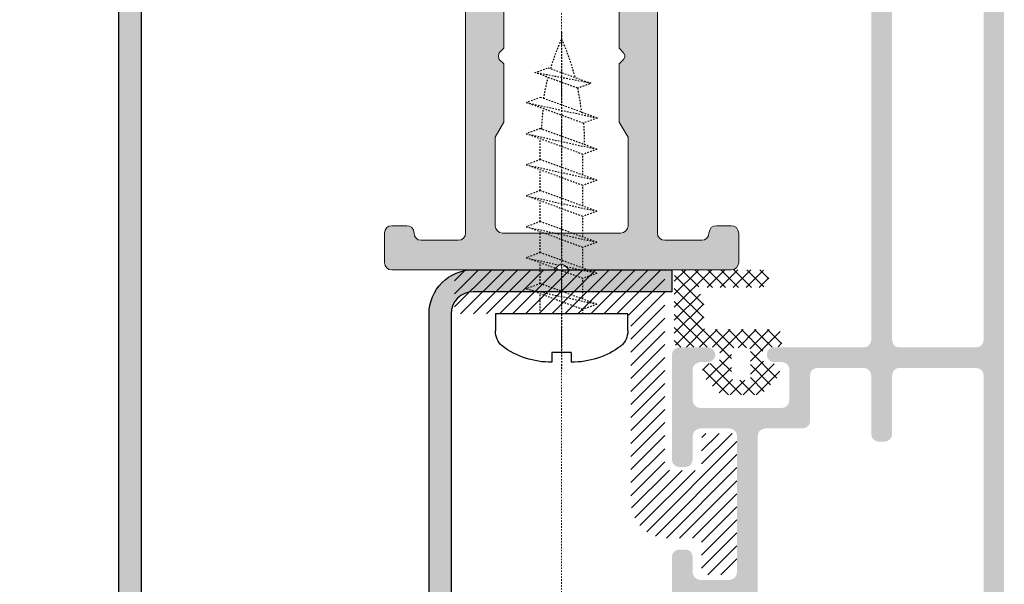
# Model space of a CAD drawing. Header units: millimetres. Extents: x -226731 to 126254, y -16359 to 60195.
# Tile 11 of 256: x -161505 to -161439, y 10538 to 10577. Entities that reach past the tile are written whole.
import ezdxf

# ---------------------------------------------------------------- set-up
doc = ezdxf.new("R2010")
doc.units = ezdxf.units.MM
doc.header["$LTSCALE"] = 0.1
doc.header["$MEASUREMENT"] = 0
doc.linetypes.add('CENTER', pattern=[2, 1.25, -0.25, 0.25, -0.25])
doc.linetypes.add('HIDDEN', pattern=[0.375, 0.25, -0.125])
for name, color, linetype, lineweight in [('01. Aluminium (Main Structure)', 6, 'Continuous', 5), ('0_CCE_ FF_SIDE WALL SPRINKLER', 6, 'Continuous', 0), ('2_Centerline', 1, 'CENTER', 15), ('3_Hatch', 8, 'Continuous', 0), ('SPRINKLER COVERAGE AREA', 1, 'Continuous', 9)]:
    doc.layers.add(name, color=color, linetype=linetype, lineweight=lineweight)
for name, color, linetype in [('CENTER LINE', 8, 'CENTER'), ('DRY WALL LINE', 1, 'Continuous'), ('FIRE FIGHTING SERVICES', 5, 'Continuous'), ('HARDWARES', 7, 'Continuous')]:
    doc.layers.add(name, color=color, linetype=linetype)
doc.layers.add('Glass in Section', color=7, linetype='Continuous', true_color=0x3affff)

# ---------------------------------------------------------------- blocks, each defined once
blk = doc.blocks.new('A$C23054C9A')
at = {"layer": '3_Hatch'}
h = blk.add_hatch(color=8, dxfattribs=at)
h.dxf.hatch_style = 1
h.paths.add_polyline_path([(10.36235835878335, 60.5273725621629), (10.36235835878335, 25.99274578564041), (10.32502586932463, 25.82786062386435), (10.21613944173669, 25.645346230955), (10.03258803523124, 25.53542278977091), (9.850073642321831, 25.51675654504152), (4.654635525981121, 25.51675654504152), (4.453454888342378, 25.53542278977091), (4.289606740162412, 25.645346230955), (4.197312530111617, 25.82786062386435), (4.16101705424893, 25.99274578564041), (4.16101705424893, 60.5273725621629), (4.197312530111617, 60.71092396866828), (4.289606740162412, 60.87477211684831), (4.453454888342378, 60.98469555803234), (4.654635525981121, 61.02202804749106), (9.850073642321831, 61.02202804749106), (10.03258803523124, 60.98469555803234), (10.21613944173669, 60.87477211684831), (10.32502586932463, 60.71092396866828)], flags=16)
h.paths.add_polyline_path([(4.16101705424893, 5.890237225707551), (4.106055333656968, 6.091417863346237), (3.996131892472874, 6.256303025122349), (3.84991297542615, 6.366226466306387), (3.648732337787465, 6.402521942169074), (3.246371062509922, 6.402521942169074), (3.063856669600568, 6.366226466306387), (2.898971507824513, 6.256303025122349), (2.789048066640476, 6.091417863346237), (2.752752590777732, 5.890237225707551), (2.752752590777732, 1.902919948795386), (2.69779087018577, 1.701739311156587), (2.587867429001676, 1.536854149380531), (2.441648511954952, 1.426930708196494), (2.240467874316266, 1.408264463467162), (-4.454491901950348, 1.408264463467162), (-4.637006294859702, 1.426930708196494), (-4.801891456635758, 1.536854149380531), (-4.911814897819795, 1.701739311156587), (-4.948110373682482, 1.902919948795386), (-4.948110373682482, 19.49896664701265), (-4.911814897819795, 19.70014728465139), (-4.801891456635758, 19.84636620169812), (-4.637006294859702, 19.95628964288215), (-4.454491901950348, 20.01125136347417), (-1.893068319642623, 20.01125136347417), (-1.710553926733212, 20.04754683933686), (-1.545668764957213, 20.15747028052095), (-1.435745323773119, 20.32235544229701), (-1.399449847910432, 20.50486983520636), (-1.399449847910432, 23.59620736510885), (-1.380783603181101, 23.7973880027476), (-1.271897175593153, 23.96227316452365), (-1.088345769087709, 24.07219660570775), (-0.88716513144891, 24.10849208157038), (2.240467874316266, 24.10849208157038), (2.441648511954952, 24.07219660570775), (2.587867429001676, 23.96227316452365), (2.69779087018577, 23.7973880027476), (2.752752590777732, 23.59620736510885), (2.752752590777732, 19.60889008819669), (2.789048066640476, 19.40770945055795), (2.898971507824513, 19.26149053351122), (3.063856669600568, 19.15156709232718), (3.246371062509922, 19.11527161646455), (3.648732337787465, 19.11527161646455), (3.84991297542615, 19.15156709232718), (3.996131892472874, 19.26149053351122), (4.106055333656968, 19.40770945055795), (4.16101705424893, 19.60889008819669), (4.16101705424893, 23.59620736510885), (4.197312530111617, 23.7973880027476), (4.289606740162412, 23.96227316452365), (4.453454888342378, 24.07219660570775), (4.654635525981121, 24.10849208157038), (9.850073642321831, 24.10849208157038), (10.03258803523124, 24.07219660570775), (10.21613944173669, 23.96227316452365), (10.32502586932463, 23.7973880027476), (10.36235835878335, 23.59620736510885), (10.36235835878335, 1.902919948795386), (10.32502586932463, 1.701739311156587), (10.21613944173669, 1.536854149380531), (10.03258803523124, 1.426930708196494), (9.850073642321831, 1.408264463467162), (4.654635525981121, 1.408264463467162), (4.453454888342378, 1.426930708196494), (4.289606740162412, 1.536854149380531), (4.197312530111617, 1.701739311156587), (4.16101705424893, 1.902919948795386)], flags=16)
h.paths.add_polyline_path([(-6.045270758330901, 4.536934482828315), (-6.35637483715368, 4.225830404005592), (-6.35637483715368, 1.902919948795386), (-6.3937073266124, 1.701739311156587), (-6.502593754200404, 1.536854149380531), (-6.667478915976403, 1.426930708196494), (-6.868659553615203, 1.408264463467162), (-9.246531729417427, 1.408264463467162), (-9.447712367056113, 1.426930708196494), (-9.593931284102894, 1.536854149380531), (-9.70385472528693, 1.701739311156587), (-9.75881644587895, 1.902919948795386), (-9.75881644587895, 2.506461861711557), (-9.795111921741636, 2.688976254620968), (-9.905035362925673, 2.853861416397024), (-10.06992052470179, 2.963784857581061), (-10.25243491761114, 3.000080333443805), (-10.45361555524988, 2.963784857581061), (-10.61850071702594, 2.853861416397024), (-10.72842415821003, 2.688976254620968), (-10.76471963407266, 2.506461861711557), (-10.76471963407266, 0.493618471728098), (-10.72842415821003, 0.3111040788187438), (-10.61850071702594, 0.1462189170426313), (-10.45361555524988, 0.03629547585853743), (-10.25243491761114, -4.035882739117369e-12), (10.25243491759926, -4.035882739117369e-12), (10.453615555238, -0.05496172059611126), (10.59983447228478, -0.1648851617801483), (10.70975791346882, -0.3111040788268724), (10.76471963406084, -0.512284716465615), (10.76471963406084, -1.518187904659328), (10.80101510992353, -1.700702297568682), (10.89227230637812, -1.865587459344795), (11.05715746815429, -1.975510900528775), (11.25833810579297, -1.99314013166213), (11.44085249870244, -1.975510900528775), (11.6057376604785, -1.865587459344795), (11.71566110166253, -1.700702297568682), (11.75195657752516, -1.518187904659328), (11.75195657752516, 61.91800779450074), (11.71566110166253, 62.11918843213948), (11.6057376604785, 62.28407359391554), (11.44085249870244, 62.39296002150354), (11.25833810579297, 62.41162626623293), (-1.746849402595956, 62.41162626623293), (-1.948030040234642, 62.39296002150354), (-2.094248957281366, 62.28407359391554), (-2.20417239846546, 62.11918843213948), (-2.259134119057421, 61.91800779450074), (-2.259134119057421, 61.5156465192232), (-2.20417239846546, 61.3507613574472), (-2.094248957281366, 61.16824696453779), (-1.948030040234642, 61.05832352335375), (-1.746849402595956, 61.02202804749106), (2.240467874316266, 61.02202804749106), (2.441648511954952, 60.98469555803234), (2.587867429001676, 60.87477211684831), (2.69779087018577, 60.71092396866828), (2.752752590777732, 60.5273725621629), (2.752752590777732, 25.99274578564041), (2.69779087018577, 25.82786062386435), (2.587867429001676, 25.645346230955), (2.441648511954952, 25.53542278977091), (2.240467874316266, 25.51675654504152), (-3.832283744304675, 25.51675654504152), (-3.997168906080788, 25.48046106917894), (-4.088426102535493, 25.42549934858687), (-4.179683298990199, 25.37053762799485), (-4.23464501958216, 25.29794667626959), (-4.289606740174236, 25.22431871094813), (-4.308272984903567, 25.13306151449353), (-4.325902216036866, 25.05943354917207), (-4.325902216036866, 24.96817635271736), (-4.308272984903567, 24.87691915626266), (-4.289606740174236, 24.78566195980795), (-4.23464501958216, 24.7120339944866), (-4.179683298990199, 24.63944304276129), (-4.088426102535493, 24.58448132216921), (-3.997168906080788, 24.54818584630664), (-3.88724546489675, 24.51085335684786), (-3.302369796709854, 24.51085335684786), (-3.101189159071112, 24.4558916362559), (-2.953933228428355, 24.34700520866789), (-2.84504680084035, 24.19974927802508), (-2.807714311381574, 23.99856864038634), (-2.807714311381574, 21.9141713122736), (-2.84504680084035, 21.71299067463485), (-2.953933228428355, 21.5481055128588), (-3.101189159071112, 21.43818207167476), (-3.302369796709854, 21.40188659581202), (-8.86283669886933, 21.40188659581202), (-9.045351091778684, 21.43818207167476), (-9.21023625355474, 21.5481055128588), (-9.320159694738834, 21.71299067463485), (-9.356455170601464, 21.9141713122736), (-9.356455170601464, 23.99856864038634), (-9.320159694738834, 24.19974927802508), (-9.21023625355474, 24.34700520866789), (-9.045351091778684, 24.4558916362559), (-8.86283669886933, 24.51085335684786), (-8.331885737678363, 24.51085335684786), (-8.130705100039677, 24.54818584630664), (-7.984486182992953, 24.65707227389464), (-7.874562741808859, 24.80432820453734), (-7.819601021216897, 25.00550884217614), (-7.874562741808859, 25.20668947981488), (-7.984486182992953, 25.35290839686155), (-8.130705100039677, 25.46283183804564), (-8.331885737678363, 25.51675654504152), (-10.25243491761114, 25.51675654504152), (-10.45361555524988, 25.46283183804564), (-10.61850071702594, 25.35290839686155), (-10.72842415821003, 25.20668947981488), (-10.76471963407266, 25.00550884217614), (-10.76471963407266, 17.9081877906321), (-10.72842415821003, 17.70700715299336), (-10.61850071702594, 17.54212199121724), (-10.45361555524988, 17.43219855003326), (-10.25243491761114, 17.39590307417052), (-9.868739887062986, 17.39590307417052), (-9.667559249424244, 17.43219855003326), (-9.48504485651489, 17.54212199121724), (-9.41141689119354, 17.70700715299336), (-9.356455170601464, 17.9081877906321), (-9.356455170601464, 19.49896664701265), (-9.320159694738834, 19.70014728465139), (-9.21023625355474, 19.84636620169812), (-9.045351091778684, 19.95628964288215), (-8.86283669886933, 20.01125136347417), (-6.868659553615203, 20.01125136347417), (-6.667478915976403, 19.95628964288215), (-6.502593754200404, 19.84636620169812), (-6.3937073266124, 19.70014728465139), (-6.35637483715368, 19.49896664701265), (-6.35637483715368, 10.24362030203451), (-6.3937073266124, 10.06110590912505), (-6.502593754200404, 9.896220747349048), (-6.667478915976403, 9.786297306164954), (-6.868659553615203, 9.731335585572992), (-8.86283669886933, 9.731335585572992), (-9.045351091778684, 9.786297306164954), (-9.21023625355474, 9.896220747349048), (-9.320159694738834, 10.06110590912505), (-9.356455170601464, 10.24362030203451), (-9.356455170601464, 11.30448521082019), (-9.41141689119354, 11.4869996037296), (-9.48504485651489, 11.65188476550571), (-9.667559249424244, 11.76180820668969), (-9.868739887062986, 11.79810368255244), (-10.25243491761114, 11.79810368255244), (-10.45361555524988, 11.76180820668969), (-10.61850071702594, 11.65188476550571), (-10.72842415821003, 11.4869996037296), (-10.76471963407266, 11.30448521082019), (-10.76471963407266, 6.987397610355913), (-10.74709040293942, 6.859844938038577), (-10.70975791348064, 6.768587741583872), (-10.65479619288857, 6.694959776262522), (-10.59983447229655, 6.639998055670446), (-10.54590976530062, 6.585036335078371), (-10.47228179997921, 6.548740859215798), (-10.39865383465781, 6.512445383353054), (-10.32606288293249, 6.493779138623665), (-10.25243491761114, 6.493779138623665), (-10.16117772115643, 6.493779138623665), (-10.08858676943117, 6.530074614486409), (-10.01495880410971, 6.567407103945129), (-9.941330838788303, 6.603702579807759), (-9.887406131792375, 6.676293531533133), (-9.8324444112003, 6.74992149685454), (-9.75881644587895, 6.987397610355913), (-9.75881644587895, 7.590939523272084), (-9.70385472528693, 7.792120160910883), (-9.593931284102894, 7.957005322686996), (-9.447712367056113, 8.066928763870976), (-9.246531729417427, 8.085595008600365), (-6.868659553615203, 8.085595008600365), (-6.667478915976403, 8.066928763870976), (-6.502593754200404, 7.957005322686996), (-6.3937073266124, 7.792120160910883), (-6.35637483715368, 7.590939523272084), (-6.35637483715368, 5.268029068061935), (-6.045270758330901, 4.956924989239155), (-5.954013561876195, 4.829372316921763), (-5.954013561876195, 4.664487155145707)])
blk = doc.blocks.new('A$C768C5112')
at = {"layer": '3_Hatch'}
h = blk.add_hatch(color=8, dxfattribs=at)
h.dxf.hatch_style = 1
h.paths.add_polyline_path([(-4.223506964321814, -41.98522546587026), (-3.912497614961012, -41.67421611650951), (-3.912497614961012, -37.70677351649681), (-4.498231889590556, -36.68251605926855), (-4.498231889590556, -2.487038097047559), (-4.461947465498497, -2.304579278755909), (-4.352057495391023, -2.139744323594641), (-4.205883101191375, -2.029854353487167), (-4.004763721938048, -1.993569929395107), (4.004763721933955, -1.993569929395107), (4.188259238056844, -2.029854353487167), (4.35205749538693, -2.139744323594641), (4.461947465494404, -2.304579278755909), (4.516892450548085, -2.487038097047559), (4.516892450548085, -36.68251605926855), (3.894873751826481, -37.70677351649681), (3.894873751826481, -41.67421611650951), (4.205883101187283, -41.98522546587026), (4.297112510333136, -42.13139986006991), (4.297112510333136, -42.27757425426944), (4.205883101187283, -42.42374864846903), (3.894873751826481, -42.71713413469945), (3.894873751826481, -46.6845767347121), (4.516892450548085, -47.70883419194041), (4.516892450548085, -53.70716784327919), (4.461947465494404, -53.8896266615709), (4.35205749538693, -54.05446161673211), (4.188259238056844, -54.16435158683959), (4.004763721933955, -54.2006360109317), (-4.004763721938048, -54.2006360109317), (-4.205883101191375, -54.16435158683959), (-4.352057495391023, -54.05446161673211), (-4.461947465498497, -53.8896266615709), (-4.498231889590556, -53.70716784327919), (-4.498231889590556, -47.70883419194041), (-3.912497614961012, -46.6845767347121), (-3.912497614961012, -42.71713413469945), (-4.223506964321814, -42.42374864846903), (-4.278451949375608, -42.27757425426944), (-4.278451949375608, -42.13139986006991)], flags=16)
h.paths.add_polyline_path([(10.03938179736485, -54.01714049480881), (9.984436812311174, -54.2006360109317), (9.965776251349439, -54.38309482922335), (9.856922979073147, -54.54792978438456), (9.692088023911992, -54.65781975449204), (9.509629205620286, -54.69410417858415), (7.003930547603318, -54.69410417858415), (6.821471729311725, -54.65781975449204), (6.637976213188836, -54.54792978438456), (6.528086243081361, -54.38309482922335), (6.510462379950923, -54.2006360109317), (6.510462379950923, -2.487038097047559), (6.528086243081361, -2.304579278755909), (6.637976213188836, -2.139744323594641), (6.821471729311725, -2.029854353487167), (7.003930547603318, -1.993569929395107), (11.88677733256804, -1.993569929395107), (12.17912612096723, -1.682560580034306), (12.32530051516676, -1.591331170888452), (12.47147490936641, -1.591331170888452), (12.59898874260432, -1.682560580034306), (12.92865865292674, -1.993569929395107), (27.50255676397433, -1.993569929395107), (27.68605228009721, -2.029854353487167), (27.86851109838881, -2.139744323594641), (27.95974050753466, -2.304579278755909), (27.99602493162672, -2.487038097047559), (27.99602493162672, -6.985269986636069), (27.95974050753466, -7.186389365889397), (27.86851109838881, -7.351224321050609), (27.68605228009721, -7.461114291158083), (27.50255676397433, -7.497398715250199), (18.81710233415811, -7.497398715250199), (18.61598295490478, -7.533683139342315), (18.45114799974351, -7.64357310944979), (18.34125802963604, -7.808408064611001), (18.30497360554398, -8.009527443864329), (18.30497360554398, -13.47707180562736), (18.34125802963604, -13.67819118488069), (18.45114799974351, -13.86065000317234), (18.61598295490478, -13.95291611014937), (18.81710233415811, -13.98920053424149), (21.79760859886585, -13.98920053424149), (21.99872797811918, -13.95291611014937), (22.16356293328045, -13.86065000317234), (22.27241620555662, -13.67819118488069), (22.29107676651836, -13.47707180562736), (22.29107676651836, -13.00122750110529), (22.27241620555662, -12.80010812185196), (22.16356293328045, -12.65393372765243), (21.99872797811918, -12.5440437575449), (21.79760859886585, -12.49013547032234), (20.80963556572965, -12.49013547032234), (20.60851618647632, -12.4528143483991), (20.46234179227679, -12.34292437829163), (20.35245182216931, -12.19674998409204), (20.29750683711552, -11.99563060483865), (20.29750683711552, -10.00309737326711), (20.35245182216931, -9.801977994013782), (20.46234179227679, -9.655803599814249), (20.60851618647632, -9.545913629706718), (20.80963556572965, -9.49096864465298), (23.64396743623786, -9.49096864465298), (23.93735292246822, -9.179959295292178), (24.08352731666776, -9.106353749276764), (24.2297017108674, -9.106353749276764), (24.35721554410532, -9.179959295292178), (24.68688545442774, -9.49096864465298), (27.50255676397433, -9.49096864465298), (27.68605228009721, -9.545913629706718), (27.86851109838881, -9.655803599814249), (27.95974050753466, -9.801977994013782), (27.99602493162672, -10.00309737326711), (27.99602493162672, -11.99563060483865), (27.95974050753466, -12.19674998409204), (27.86851109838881, -12.34292437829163), (27.68605228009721, -12.4528143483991), (27.50255676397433, -12.49013547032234), (26.51562042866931, -12.49013547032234), (26.31450104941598, -12.5440437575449), (26.16832665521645, -12.65393372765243), (26.05843668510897, -12.80010812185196), (26.00349170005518, -13.00122750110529), (26.00349170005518, -13.47707180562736), (26.05843668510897, -13.67819118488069), (26.16832665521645, -13.86065000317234), (26.31450104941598, -13.95291611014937), (26.51562042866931, -13.98920053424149), (29.51375055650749, -13.98920053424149), (29.69724607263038, -13.95291611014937), (29.86208102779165, -13.86065000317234), (29.97093430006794, -13.67819118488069), (29.98959486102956, -13.47707180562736), (29.97093430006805, 81.00442663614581), (29.86208102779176, 81.1879221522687), (29.77966355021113, 81.24286713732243), (29.69724607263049, 81.29781212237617), (29.60549831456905, 81.3066240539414), (29.5137505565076, 81.31543598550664), (-29.51375055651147, 81.31543598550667), (-29.7148699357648, 81.2978121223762), (-29.86104432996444, 81.18792215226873), (-29.97093430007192, 81.00442663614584), (-30.00721872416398, 80.84062837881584), (-30.00721872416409, -13.47707180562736), (-29.97093430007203, -13.67819118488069), (-29.86104432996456, -13.86065000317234), (-29.71486993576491, -13.95291611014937), (-29.51375055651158, -13.98920053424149), (-26.4959231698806, -13.98920053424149), (-26.31346435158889, -13.95291611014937), (-26.14862939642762, -13.86065000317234), (-26.03873942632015, -13.67819118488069), (-26.00245500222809, -13.47707180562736), (-26.00245500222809, -13.00122750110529), (-26.03873942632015, -12.80010812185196), (-26.14862939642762, -12.65393372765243), (-26.31346435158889, -12.5440437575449), (-26.4959231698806, -12.49013547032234), (-27.52018062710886, -12.49013547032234), (-27.68501558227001, -12.4528143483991), (-27.86747440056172, -12.34292437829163), (-27.97736437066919, -12.19674998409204), (-28.01364879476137, -11.99563060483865), (-28.01364879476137, -10.00309737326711), (-27.97736437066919, -9.801977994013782), (-27.86747440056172, -9.655803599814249), (-27.68501558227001, -9.545913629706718), (-27.52018062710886, -9.49096864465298), (-24.68584875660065, -9.49096864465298), (-24.37483940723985, -9.179959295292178), (-24.24732557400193, -9.106353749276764), (-24.06383005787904, -9.106353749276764), (-23.93631622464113, -9.179959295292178), (-23.62530687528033, -9.49096864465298), (-20.80963556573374, -9.49096864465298), (-20.60851618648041, -9.545913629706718), (-20.44368123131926, -9.655803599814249), (-20.33379126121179, -9.801977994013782), (-20.29750683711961, -10.00309737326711), (-20.29750683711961, -11.99563060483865), (-20.33379126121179, -12.19674998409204), (-20.44368123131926, -12.34292437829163), (-20.60851618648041, -12.4528143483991), (-20.80963556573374, -12.49013547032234), (-21.81523246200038, -12.49013547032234), (-22.01635184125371, -12.5440437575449), (-22.16252623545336, -12.65393372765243), (-22.27241620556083, -12.80010812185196), (-22.30870062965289, -13.00122750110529), (-22.30870062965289, -13.47707180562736), (-22.27241620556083, -13.67819118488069), (-22.16252623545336, -13.86065000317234), (-22.01635184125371, -13.95291611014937), (-21.81523246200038, -13.98920053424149), (-18.79740507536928, -13.98920053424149), (-18.61494625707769, -13.95291611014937), (-18.45011130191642, -13.86065000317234), (-18.34125802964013, -13.67819118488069), (-18.30393690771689, -13.47707180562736), (-18.30393690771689, -8.009527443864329), (-18.34125802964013, -7.808408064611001), (-18.45011130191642, -7.64357310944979), (-18.61494625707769, -7.533683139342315), (-18.79740507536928, -7.497398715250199), (-27.52018062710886, -7.497398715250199), (-27.68501558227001, -7.461114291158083), (-27.86747440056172, -7.351224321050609), (-27.97736437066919, -7.186389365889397), (-28.01364879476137, -6.985269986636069), (-28.01364879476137, -2.487038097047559), (-27.97736437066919, -2.304579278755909), (-27.86747440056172, -2.139744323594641), (-27.68501558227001, -2.029854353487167), (-27.52018062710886, -1.993569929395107), (-12.92762195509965, -1.993569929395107), (-12.61764930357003, -1.682560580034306), (-12.48909877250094, -1.591331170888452), (-12.3429243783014, -1.591331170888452), (-12.17808942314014, -1.682560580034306), (-11.86708007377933, -1.993569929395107), (-7.002893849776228, -1.993569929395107), (-6.801774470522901, -2.029854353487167), (-6.655600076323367, -2.139744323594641), (-6.545710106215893, -2.304579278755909), (-6.509425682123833, -2.487038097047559), (-6.509425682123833, -54.2006360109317), (-6.545710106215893, -54.38309482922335), (-6.655600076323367, -54.54792978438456), (-6.801774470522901, -54.65781975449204), (-7.002893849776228, -54.69410417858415), (-9.508592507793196, -54.69410417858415), (-9.709711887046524, -54.65781975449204), (-9.855886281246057, -54.54792978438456), (-9.965776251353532, -54.38309482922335), (-10.0020606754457, -54.2006360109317), (-10.03834509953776, -54.01714049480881), (-10.14823506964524, -53.83468167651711), (-10.31307002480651, -53.72479170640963), (-10.4955288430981, -53.70716784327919), (-11.50216243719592, -53.70716784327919), (-11.70328181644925, -53.72479170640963), (-11.8494562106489, -53.83468167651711), (-11.95934618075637, -54.01714049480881), (-12.01325446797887, -54.2006360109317), (-12.01325446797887, -56.21182980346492), (-11.95934618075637, -56.39532531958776), (-11.8494562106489, -56.55912357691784), (-11.70328181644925, -56.66901354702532), (-11.50216243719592, -56.68767410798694), (-0.5297525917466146, -56.68767410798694), (-0.201119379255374, -56.39532531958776), (-0.07256884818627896, -56.3217197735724), (0.07360554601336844, -56.3217197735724), (0.2197799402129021, -56.39532531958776), (0.5121287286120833, -56.68767410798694), (11.50216243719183, -56.68767410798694), (11.68565795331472, -56.66901354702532), (11.8494562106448, -56.55912357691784), (11.95934618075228, -56.39532531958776), (12.01429116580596, -56.21182980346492), (12.01429116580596, -54.2006360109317), (11.95934618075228, -54.01714049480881), (11.8494562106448, -53.83468167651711), (11.68565795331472, -53.72479170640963), (11.50216243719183, -53.70716784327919), (10.4965655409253, -53.70716784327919), (10.29544616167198, -53.72479170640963), (10.14927176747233, -53.83468167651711)])
h.paths.add_polyline_path([(27.99602493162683, 77.82280099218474), (27.95974050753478, 78.0062965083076), (27.86851109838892, 78.1887553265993), (27.68605228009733, 78.29864529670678), (27.50255676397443, 78.33492972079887), (-27.52018062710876, 78.3349297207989), (-27.6850155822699, 78.29864529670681), (-27.8674744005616, 78.18875532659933), (-27.97736437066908, 78.00629650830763), (-28.01364879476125, 77.82280099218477), (-28.01364879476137, 0.5121287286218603), (-27.97736437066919, 0.3110093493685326), (-27.86747440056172, 0.1648349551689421), (-27.68501558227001, 0.05494498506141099), (-27.52018062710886, 7.73070496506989e-12), (27.50255676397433, 7.73070496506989e-12), (27.68605228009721, 0.05494498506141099), (27.86851109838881, 0.1648349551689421), (27.95974050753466, 0.3110093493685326), (27.99602493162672, 0.5121287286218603)], flags=16)
at = {"layer": '01. Aluminium (Main Structure)', "color": 8, "linetype": 'ByBlock'}
for p, q in [((-6.509425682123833, -2.487038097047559), (-6.509425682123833, -54.2006360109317)), ((6.510462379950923, -54.2006360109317), (6.510462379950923, -2.487038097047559)), ((-3.912497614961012, -41.67421611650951), (-3.912497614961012, -37.70677351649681)), ((3.894873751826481, -37.70677351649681), (3.894873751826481, -41.67421611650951)), ((-4.278451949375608, -42.13139986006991), (-4.223506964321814, -41.98522546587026)), ((-4.223506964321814, -41.98522546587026), (-3.912497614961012, -41.67421611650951)), ((3.894873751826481, -41.67421611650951), (4.205883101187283, -41.98522546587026)), ((4.205883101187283, -41.98522546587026), (4.297112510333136, -42.13139986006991)), ((-4.278451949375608, -42.27757425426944), (-4.278451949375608, -42.13139986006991)), ((-4.223506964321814, -42.42374864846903), (-4.278451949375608, -42.27757425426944)), ((-3.912497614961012, -42.71713413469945), (-4.223506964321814, -42.42374864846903)), ((4.205883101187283, -42.42374864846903), (3.894873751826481, -42.71713413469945)), ((4.297112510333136, -42.27757425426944), (4.205883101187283, -42.42374864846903)), ((4.297112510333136, -42.13139986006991), (4.297112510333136, -42.27757425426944)), ((-3.912497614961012, -46.6845767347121), (-3.912497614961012, -42.71713413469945)), ((3.894873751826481, -42.71713413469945), (3.894873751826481, -46.6845767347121)), ((-4.498231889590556, -47.70883419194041), (-3.912497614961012, -46.6845767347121)), ((3.894873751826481, -46.6845767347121), (4.516892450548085, -47.70883419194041)), ((-4.498231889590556, -53.70716784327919), (-4.498231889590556, -47.70883419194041)), ((4.516892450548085, -47.70883419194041), (4.516892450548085, -53.70716784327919)), ((-12.01325446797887, -54.2006360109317), (-11.95934618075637, -54.01714049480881)), ((-11.95934618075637, -54.01714049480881), (-11.8494562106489, -53.83468167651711)), ((-11.8494562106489, -53.83468167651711), (-11.70328181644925, -53.72479170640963)), ((-11.70328181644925, -53.72479170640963), (-11.50216243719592, -53.70716784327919)), ((-11.50216243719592, -53.70716784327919), (-10.4955288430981, -53.70716784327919)), ((-10.4955288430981, -53.70716784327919), (-10.31307002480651, -53.72479170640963)), ((-10.31307002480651, -53.72479170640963), (-10.14823506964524, -53.83468167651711)), ((-10.14823506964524, -53.83468167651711), (-10.03834509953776, -54.01714049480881)), ((-10.03834509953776, -54.01714049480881), (-10.0020606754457, -54.2006360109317)), ((-4.461947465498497, -53.8896266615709), (-4.498231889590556, -53.70716784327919)), ((-4.352057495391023, -54.05446161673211), (-4.461947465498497, -53.8896266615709)), ((-4.205883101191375, -54.16435158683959), (-4.352057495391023, -54.05446161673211)), ((4.35205749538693, -54.05446161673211), (4.188259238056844, -54.16435158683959)), ((4.461947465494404, -53.8896266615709), (4.35205749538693, -54.05446161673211)), ((4.516892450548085, -53.70716784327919), (4.461947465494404, -53.8896266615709)), ((9.984436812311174, -54.2006360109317), (10.03938179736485, -54.01714049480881)), ((10.03938179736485, -54.01714049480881), (10.14927176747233, -53.83468167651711)), ((10.14927176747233, -53.83468167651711), (10.29544616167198, -53.72479170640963)), ((10.29544616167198, -53.72479170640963), (10.4965655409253, -53.70716784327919)), ((10.4965655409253, -53.70716784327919), (11.50216243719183, -53.70716784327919)), ((11.50216243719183, -53.70716784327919), (11.68565795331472, -53.72479170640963)), ((11.68565795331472, -53.72479170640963), (11.8494562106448, -53.83468167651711)), ((11.8494562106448, -53.83468167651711), (11.95934618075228, -54.01714049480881)), ((11.95934618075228, -54.01714049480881), (12.01429116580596, -54.2006360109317)), ((-12.01325446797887, -56.21182980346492), (-12.01325446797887, -54.2006360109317)), ((-9.965776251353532, -54.38309482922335), (-10.0020606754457, -54.2006360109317)), ((-9.855886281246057, -54.54792978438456), (-9.965776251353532, -54.38309482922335)), ((-9.709711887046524, -54.65781975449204), (-9.855886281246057, -54.54792978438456)), ((-9.508592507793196, -54.69410417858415), (-9.709711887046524, -54.65781975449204)), ((-7.002893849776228, -54.69410417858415), (-9.508592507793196, -54.69410417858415)), ((-6.801774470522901, -54.65781975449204), (-7.002893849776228, -54.69410417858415)), ((-6.655600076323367, -54.54792978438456), (-6.801774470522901, -54.65781975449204)), ((-6.545710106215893, -54.38309482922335), (-6.655600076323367, -54.54792978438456)), ((-6.509425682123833, -54.2006360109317), (-6.545710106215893, -54.38309482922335)), ((-4.004763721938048, -54.2006360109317), (-4.205883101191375, -54.16435158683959)), ((4.004763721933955, -54.2006360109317), (-4.004763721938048, -54.2006360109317)), ((4.188259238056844, -54.16435158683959), (4.004763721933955, -54.2006360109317)), ((6.528086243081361, -54.38309482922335), (6.510462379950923, -54.2006360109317)), ((6.637976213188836, -54.54792978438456), (6.528086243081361, -54.38309482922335)), ((6.821471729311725, -54.65781975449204), (6.637976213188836, -54.54792978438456)), ((7.003930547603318, -54.69410417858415), (6.821471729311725, -54.65781975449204)), ((9.509629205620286, -54.69410417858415), (7.003930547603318, -54.69410417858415)), ((9.692088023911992, -54.65781975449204), (9.509629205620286, -54.69410417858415)), ((9.856922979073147, -54.54792978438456), (9.692088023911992, -54.65781975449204)), ((9.965776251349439, -54.38309482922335), (9.856922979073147, -54.54792978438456)), ((9.984436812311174, -54.2006360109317), (9.965776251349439, -54.38309482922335)), ((12.01429116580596, -54.2006360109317), (12.01429116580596, -56.21182980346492)), ((-11.95934618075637, -56.39532531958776), (-12.01325446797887, -56.21182980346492)), ((-11.8494562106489, -56.55912357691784), (-11.95934618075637, -56.39532531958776)), ((-11.70328181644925, -56.66901354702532), (-11.8494562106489, -56.55912357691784)), ((-11.50216243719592, -56.68767410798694), (-11.70328181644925, -56.66901354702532)), ((-11.50216243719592, -56.68767410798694), (-0.5297525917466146, -56.68767410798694)), ((-0.5297525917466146, -56.68767410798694), (-0.201119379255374, -56.39532531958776)), ((-0.201119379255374, -56.39532531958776), (-0.07256884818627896, -56.3217197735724)), ((-0.07256884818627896, -56.3217197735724), (0.07360554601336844, -56.3217197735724)), ((0.07360554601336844, -56.3217197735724), (0.2197799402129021, -56.39532531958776)), ((0.2197799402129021, -56.39532531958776), (0.5121287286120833, -56.68767410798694)), ((0.5121287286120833, -56.68767410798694), (11.50216243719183, -56.68767410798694)), ((11.68565795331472, -56.66901354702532), (11.50216243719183, -56.68767410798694)), ((11.8494562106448, -56.55912357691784), (11.68565795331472, -56.66901354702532)), ((11.95934618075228, -56.39532531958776), (11.8494562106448, -56.55912357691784)), ((12.01429116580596, -56.21182980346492), (11.95934618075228, -56.39532531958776))]:
    blk.add_line(p, q, dxfattribs=at)
blk = doc.blocks.new('A$C096C0FB7')
at = {"layer": '3_Hatch'}
h = blk.add_hatch(dxfattribs=at)
h.set_pattern_fill('ANSI31', color=8, scale=5)
h.set_pattern_definition([(45, (-26191.75418318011, -15010.31870583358), (-0.4419417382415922, 0.4419417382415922), [])])
h.paths.add_polyline_path([(9.477403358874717, -15.45374932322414), (9.495029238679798, -15.59994044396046), (9.495029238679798, -17.31898213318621), (9.513691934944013, -17.46517325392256), (9.60493178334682, -17.57507579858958), (9.733497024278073, -17.66631564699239), (9.897314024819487, -17.70364103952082), (11.48882728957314, -17.70364103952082), (11.65368110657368, -17.66631564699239), (11.7812095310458, -17.57507579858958), (11.87244937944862, -17.46517325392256), (11.89111207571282, -17.31898213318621), (11.89111207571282, -8.486342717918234), (11.87244937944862, -8.339114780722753), (11.7812095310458, -8.211586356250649), (11.65368110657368, -8.120346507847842), (11.48882728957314, -8.101683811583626), (9.897314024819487, -8.101683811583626), (9.733497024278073, -8.120346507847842), (9.60493178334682, -8.211586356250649), (9.513691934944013, -8.339114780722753), (9.495029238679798, -8.486342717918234), (9.495029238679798, -10.20538440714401), (9.477403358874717, -10.35157552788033), (9.385126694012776, -10.49776664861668), (9.257598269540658, -10.57034380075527), (9.111407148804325, -10.6076691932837), (7.392365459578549, -10.6076691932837), (7.246174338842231, -10.57034380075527), (7.099983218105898, -10.49776664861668), (7.026369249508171, -10.35157552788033), (6.990080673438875, -10.20538440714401), (6.990080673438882, 2.614851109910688), (6.971417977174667, 2.761042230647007), (6.880178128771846, 2.889607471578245), (6.751612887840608, 2.980847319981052), (6.605421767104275, 2.999510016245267), (-6.873192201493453, 2.999510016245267), (-7.019383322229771, 2.980847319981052), (-7.146911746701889, 2.889607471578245), (-7.22052571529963, 2.761042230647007), (-7.256814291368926, 2.614851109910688), (-7.256814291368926, 0.4209474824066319), (-7.22052571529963, 0.2560936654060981), (-7.146911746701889, 0.1275284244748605), (-7.019383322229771, 0.03628857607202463), (-6.873192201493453, 2.700062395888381e-12), (4.301615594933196, 2.700062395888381e-12), (4.447806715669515, -0.01866269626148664), (4.575335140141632, -0.1099025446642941), (4.667611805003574, -0.237430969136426), (4.685237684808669, -0.4022847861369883), (4.685237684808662, -12.71033297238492), (4.703900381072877, -12.83889821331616), (4.721526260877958, -13.09499187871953), (4.77647753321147, -13.33242284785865), (4.850091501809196, -13.56985381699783), (4.941331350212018, -13.78965890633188), (5.05123389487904, -14.00946399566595), (5.197425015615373, -14.19194369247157), (5.343616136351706, -14.39308608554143), (5.50846995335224, -14.55793990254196), (5.690949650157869, -14.70413102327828), (5.892092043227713, -14.8503221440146), (6.111897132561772, -14.96022468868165), (6.331702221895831, -15.05146453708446), (6.569133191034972, -15.12404168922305), (6.806564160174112, -15.17899296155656), (7.062657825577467, -15.19765565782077), (7.191223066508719, -15.19765565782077), (9.111407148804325, -15.19765565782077), (9.257598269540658, -15.23394423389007), (9.385126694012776, -15.3075582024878)])
blk = doc.blocks.new('*U432')
at = {"layer": 'CENTER LINE', "color": 8, "linetype": 'CENTER'}
blk.add_line((0, -19.12470507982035), (0, 3.774010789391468), dxfattribs=at)
at = {"layer": 'HARDWARES', "color": 8, "linetype": 'Continuous'}
for p, q in [((-0.6609298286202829, 2.613080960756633), (-0.6609298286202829, 3.274010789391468)), ((0.6609298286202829, 2.613080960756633), (0.6609298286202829, 3.274010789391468)), ((0.6609298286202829, 2.613080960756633), (-0.6609298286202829, 2.613080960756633)), ((-4.488571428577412, 0), (-4.488571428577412, 1.150185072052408)), ((4.488571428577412, 1.150184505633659), (4.488571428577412, 0)), ((4.488571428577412, 0), (-4.488571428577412, 0))]:
    blk.add_line(p, q, dxfattribs=at)
at = {"layer": 'HARDWARES', "color": 8}
for p, q in [((4.488571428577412, 0.817582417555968), (4.488571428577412, 0)), ((4.488571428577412, 0), (-4.488571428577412, 0))]:
    blk.add_line(p, q, dxfattribs=at)
at = {"layer": 'HARDWARES', "color": 8, "linetype": 'HIDDEN'}
for p, q in [((1.440000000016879, 0), (1.440000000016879, -0.3061200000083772)), ((1.440000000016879, -1.004879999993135), (1.440000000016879, -2.408519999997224)), ((-1.440000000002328, -2.053199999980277), (-1.440000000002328, -3.456749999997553)), ((1.440000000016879, -3.107279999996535), (1.440000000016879, -4.510920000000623)), ((-1.440000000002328, -4.155599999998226), (-1.440000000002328, -5.559150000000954)), ((1.440000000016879, -5.209680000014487), (1.440000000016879, -6.613320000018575)), ((-1.440000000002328, -6.258000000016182), (-1.440000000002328, -7.661550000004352)), ((1.440000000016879, -7.312080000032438), (1.440000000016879, -8.715720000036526)), ((-1.440000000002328, -8.360400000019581), (-1.440000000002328, -9.763950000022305)), ((1.440000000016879, -9.414480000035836), (1.440000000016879, -10.81812000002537)), ((-1.440000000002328, -10.46280000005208), (-1.440000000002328, -11.8663500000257)), ((1.076159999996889, -15.31407514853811), (-1.811639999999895, -16.36515514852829)), ((1.076159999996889, -15.31407514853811), (1.986480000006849, -15.64551514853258)), ((1.986480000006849, -15.64551514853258), (-1.811639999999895, -16.36515514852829)), ((-0.9011999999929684, -16.69647514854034), (1.986480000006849, -15.64551514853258)), ((-1.811639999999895, -16.36515514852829), (-0.9011999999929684, -16.69647514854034))]:
    blk.add_line(p, q, dxfattribs=at)
for points in [[(-1.440000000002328, 1.45519e-11), (-1.440000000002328, -1.354349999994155)], [(2.400000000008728, -0.655559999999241), (1.440000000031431, -0.3061199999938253), (-2.399999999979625, -1.703759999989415), (2.400000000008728, -0.655559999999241), (-1.440000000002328, -2.053200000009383), (-2.399999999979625, -1.703759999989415)], [(2.400000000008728, -2.757960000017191), (1.440000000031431, -2.408519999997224), (-2.399999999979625, -3.806160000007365), (2.400000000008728, -2.757960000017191), (-1.440000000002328, -4.155599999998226), (-2.399999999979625, -3.806160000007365)], [(2.400000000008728, -4.860360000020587), (1.440000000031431, -4.510920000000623), (-2.399999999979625, -5.908560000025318), (2.400000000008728, -4.860360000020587), (-1.440000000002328, -6.258000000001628), (-2.399999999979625, -5.908560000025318)], [(2.400000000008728, -6.962760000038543), (1.440000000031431, -6.613320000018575), (-2.399999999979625, -8.010960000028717), (2.400000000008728, -6.962760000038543), (-1.440000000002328, -8.360400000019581), (-2.399999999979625, -8.010960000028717)], [(2.400000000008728, -9.06516000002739), (1.440000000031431, -8.715720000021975), (-2.399999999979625, -10.11336000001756), (2.400000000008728, -9.06516000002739), (-1.440000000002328, -10.46280000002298), (-2.399999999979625, -10.11336000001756)], [(2.400000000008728, -11.17120999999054), (1.440000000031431, -10.82176999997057), (-2.399999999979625, -12.21940999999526), (2.400000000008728, -11.17120999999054), (-1.440000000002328, -12.56885000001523), (-2.399999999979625, -12.21940999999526)], [(2.428054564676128, -13.28330415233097), (1.468054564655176, -12.93386415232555), (-2.371945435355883, -14.33150415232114), (2.428054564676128, -13.28330415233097), (-1.411945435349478, -14.68094415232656), (-2.371945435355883, -14.33150415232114)]]:
    blk.add_lwpolyline(points, dxfattribs=at)
at = {"layer": 'HARDWARES', "color": 8, "linetype": 'Continuous'}
for centre, radius, start, end in [((-0.7055913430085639, -2.297439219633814), 5.571559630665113, 89.54071651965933, 126.6337815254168), ((0.7055912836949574, -2.297439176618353), 5.571559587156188, 53.36621261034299, 90.45928287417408), ((-3.117142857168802, 1.150185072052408), 1.37142857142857, 131.7376037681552, 180), ((3.117142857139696, 1.150184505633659), 1.37142857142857, 0, 48.2623911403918)]:
    blk.add_arc(centre, radius, start, end, dxfattribs=at)
at = {"layer": 'HARDWARES', "color": 8, "linetype": 'HIDDEN'}
for centre, radius, start, end in [((-15.26299043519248, -11.79904749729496), 16.79315957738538, 356.0960692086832, 1.058428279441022), ((15.43309956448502, -11.79904749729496), 16.79315957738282, 182.5080075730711, 187.2926171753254), ((-15.34804499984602, -11.81309849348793), 16.79315957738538, 347.9668111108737, 353.6815361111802), ((15.34804499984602, -11.81309849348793), 16.79315957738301, 189.5794861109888, 194.562172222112), ((15.34804499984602, -11.81309849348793), 16.79315957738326, 196.6931290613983, 203.9434805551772), ((-15.34804499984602, -11.81309849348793), 16.79315957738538, 336.0565194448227, 345.4243000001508)]:
    blk.add_arc(centre, radius, start, end, dxfattribs=at)
blk = doc.blocks.new('*U436')
at = {"layer": '3_Hatch'}
h = blk.add_hatch(color=8, dxfattribs=at)
h.dxf.hatch_style = 1
edge = h.paths.add_edge_path()
edge.add_line((28.50721872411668, 105.4719347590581), (28.50721872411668, 2.999999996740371))
edge.add_arc((27.00721872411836, 2.999999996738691), 1.49999999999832, 269.99999999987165, 360, ccw=False)
edge.add_line((27.00721872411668, 1.499999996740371), (10.48276726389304, 1.499999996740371))
edge.add_arc((10.48276726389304, 2.999999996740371), 1.5, 180, 270, ccw=False)
edge.add_line((8.982767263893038, 2.999999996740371), (8.982767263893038, 59.77346118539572))
edge.add_arc((5.982767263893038, 59.77346118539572), 3, 0, 90)
edge.add_line((5.982767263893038, 62.77346118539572), (-7.482767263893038, 62.77346118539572))
edge.add_line((-7.482767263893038, 62.77346118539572), (-7.482767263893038, 61.27346118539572))
edge.add_line((-7.482767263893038, 61.27346118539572), (5.982767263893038, 61.27346118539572))
edge.add_arc((5.982767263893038, 59.77346118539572), 1.5, 0, 90, ccw=False)
edge.add_line((7.482767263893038, 59.77346118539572), (7.482767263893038, 2.999999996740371))
edge.add_arc((10.48276726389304, 2.999999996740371), 3, 180, 270)
edge.add_line((10.48276726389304, -3.259629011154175e-09), (27.00721872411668, -3.259629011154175e-09))
edge.add_arc((27.00721872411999, 2.99999999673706), 2.999999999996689, 269.9999999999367, 360.0000000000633)
edge.add_line((30.00721872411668, 2.999999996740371), (30.00721872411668, 105.4719347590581))
edge.add_line((30.00721872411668, 105.4719347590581), (28.50721872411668, 105.4719347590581))
h = blk.add_hatch(dxfattribs=at)
h.set_pattern_fill('ANSI37', color=8, scale=5)
h.set_pattern_definition([(45, (-3600337.521175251, -1228450.962727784), (-0.4419417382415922, 0.4419417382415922), []), (135, (-3600337.521175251, -1228450.962727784), (-0.4419417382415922, -0.4419417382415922), [])])
edge = h.paths.add_edge_path(flags=16)
edge.add_line((-12.611846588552, 57.48166528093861), (-11.71182948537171, 57.48166528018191))
edge.add_arc((-11.71184658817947, 57.28166528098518), 0.1999999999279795, -3.335060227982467e-08, 89.99510047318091, ccw=False)
edge.add_line((-11.5118465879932, 57.28166528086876), (-11.51184658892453, 55.48847254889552))
edge.add_arc((-11.71184658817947, 55.48848926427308), 0.2000000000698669, 269.9999999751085, 359.9952113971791, ccw=False)
edge.add_line((-11.71184658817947, 55.28848926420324), (-12.61186431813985, 55.28848926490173))
edge.add_arc((-12.611846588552, 55.48848926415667), 0.2000000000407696, 179.9999999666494, 269.9949209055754, ccw=False)
edge.add_line((-12.81184658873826, 55.48848926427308), (-12.81184658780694, 57.28168272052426))
edge.add_arc((-12.611846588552, 57.28166528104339), 0.1999999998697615, 89.9999999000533, 179.9950039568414, ccw=False)
edge = h.paths.add_edge_path()
edge.add_line((-10.37104661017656, 57.51675181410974), (-8.01577461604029, 57.51675181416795))
edge.add_arc((-8.012120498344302, 57.90530651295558), 0.388571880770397, 269.4611843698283, 344.3452443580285)
edge.add_line((-7.637962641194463, 57.80045421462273), (-7.63796264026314, 62.2734611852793))
edge.add_arc((-8.13796264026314, 62.2734611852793), 0.5, 0, 90)
edge.add_line((-8.13796264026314, 62.7734611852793), (-13.59231818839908, 62.77346118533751))
edge.add_arc((-13.43212323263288, 62.17343952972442), 0.6210381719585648, 104.9482813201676, 255.0363781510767)
edge.add_line((-13.59247883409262, 61.5734607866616), (-9.734185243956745, 61.57345926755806))
edge.add_arc((-9.510029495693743, 61.39429408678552), 0.2869598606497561, -108.09004037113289, 141.3650469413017, ccw=False)
edge.add_arc((-9.4394834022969, 61.00105393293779), 0.1999999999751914, 142.9634765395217, 179.999999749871)
edge.add_line((-9.639483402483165, 61.00105393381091), (-9.639483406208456, 58.87185381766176))
edge.add_arc((-9.837962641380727, 58.89647074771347), 0.2000000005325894, 296.0260473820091, 352.92983984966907, ccw=False)
edge.add_line((-9.750206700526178, 58.71675181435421), (-14.6160756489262, 58.71675181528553))
edge.add_arc((-14.3662041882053, 58.11675181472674), 0.6499505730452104, 112.6094053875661, 247.390594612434)
edge.add_line((-14.61607564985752, 57.51675181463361), (-13.95264656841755, 57.51675181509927))
edge.add_arc((-14.24563530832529, 56.87822906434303), 0.7025337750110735, 9.153519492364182, 65.35178532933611, ccw=False)
edge.add_arc((-14.07614925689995, 56.93439016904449), 0.5270421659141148, -79.1603621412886, 6.055455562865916, ccw=False)
edge.add_line((-13.97703327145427, 56.41675181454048), (-14.35523446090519, 56.41675181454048))
edge.add_arc((-14.09846214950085, 55.76282392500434), 0.7025337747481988, 111.4380253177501, 167.6362901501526)
edge.add_arc((-14.26730627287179, 55.82757227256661), 0.5244421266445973, 170.5976927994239, 213.7552192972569)
edge.add_line((-14.70333742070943, 55.53616811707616), (-13.65952324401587, 54.42753462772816))
edge.add_arc((-13.21102023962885, 55.08998810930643), 0.7999997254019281, 235.9006951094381, 269.998701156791)
edge.add_line((-13.21103837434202, 54.28998838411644), (-11.13924271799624, 54.28998838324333))
edge.add_arc((-11.12595784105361, 55.05923349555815), 0.7693598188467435, 269.0105992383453, 315.7354964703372)
edge.add_line((-10.57499982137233, 54.52224207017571), (-9.620355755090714, 55.53616811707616))
edge.add_arc((-10.056386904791, 55.82757227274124), 0.524442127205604, 326.2447807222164, 369.4023071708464)
edge.add_arc((-10.22523102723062, 55.7628239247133), 0.7025337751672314, 12.363709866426, 68.5619746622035)
edge.add_line((-9.968458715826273, 56.41675181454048), (-10.34665990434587, 56.41675181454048))
edge.add_arc((-10.24754391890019, 56.93439016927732), 0.5270421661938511, 173.9445426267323, 259.1603621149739, ccw=False)
edge.add_arc((-10.07805786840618, 56.87822906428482), 0.7025337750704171, 114.64821485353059, 170.8464791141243, ccw=False)
at = {"layer": '2_Centerline', "color": 8, "ltscale": 0.25}
blk.add_lwpolyline([(0, 230.776571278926), (0, 0)], dxfattribs=at)
at = {"layer": 'Glass in Section', "color": 8}
blk.add_lwpolyline([(28.50721872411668, 105.4719347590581), (28.50721872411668, 2.999999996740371, -0.4142135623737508), (27.00721872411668, 1.499999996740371), (10.48276726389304, 1.499999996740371, -0.414213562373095), (8.982767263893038, 2.999999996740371), (8.982767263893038, 59.77346118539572, 0.414213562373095), (5.982767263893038, 62.77346118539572), (-7.482767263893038, 62.77346118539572), (-7.482767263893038, 61.27346118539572), (5.982767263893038, 61.27346118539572, -0.414213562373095), (7.482767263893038, 59.77346118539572), (7.482767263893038, 2.999999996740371, 0.414213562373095), (10.48276726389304, -3.259629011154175e-09), (27.00721872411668, -3.259629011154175e-09, 0.4142135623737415), (30.00721872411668, 2.999999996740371), (30.00721872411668, 105.4719347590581)], format="xyb", close=True, dxfattribs=at)
at = {"layer": '3_Hatch', "color": 8, "xscale": -1}
for name, p in [('A$C768C5112', (0, 119.4611352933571)), ('A$C23054C9A', (-18.2474869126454, 31.99999526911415)), ('A$C096C0FB7', (0, 59.77395116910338))]:
    blk.add_blockref(name, p, dxfattribs=at)
at = {"layer": 'HARDWARES', "color": 8, "rotation": 180}
blk.add_blockref('*U432', (0, 59.77395116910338), dxfattribs=at)
blk = doc.blocks.new('A$C2AD535C3')
at = {"layer": 'SPRINKLER COVERAGE AREA', "color": 1}
blk.add_circle((-3.056754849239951e-12, -4.617106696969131e-12), 2500, dxfattribs=at)
blk = doc.blocks.new('G$C3584CA52')
at = {"layer": '0_CCE_ FF_SIDE WALL SPRINKLER', "color": 240, "xscale": -0.6, "yscale": 0.6, "zscale": 0.6}
for p in [(548.8320608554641, -9258.999999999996), (2806.02411697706, -9258.999999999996)]:
    blk.add_blockref('A$C2AD535C3', p, dxfattribs=at)

msp = doc.modelspace()

# ---------------------------------------------------------------- block references
at = {"layer": 'DRY WALL LINE', "color": 8, "linetype": 'Continuous', "xscale": -1}
msp.add_blockref('*U436', (-161468.6672517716, 10497.02365013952), dxfattribs=at)
at = {"layer": 'FIRE FIGHTING SERVICES'}
msp.add_blockref('G$C3584CA52', (-163018.3320608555, 21220.5), dxfattribs=at)

doc.saveas('drawing.dxf')
